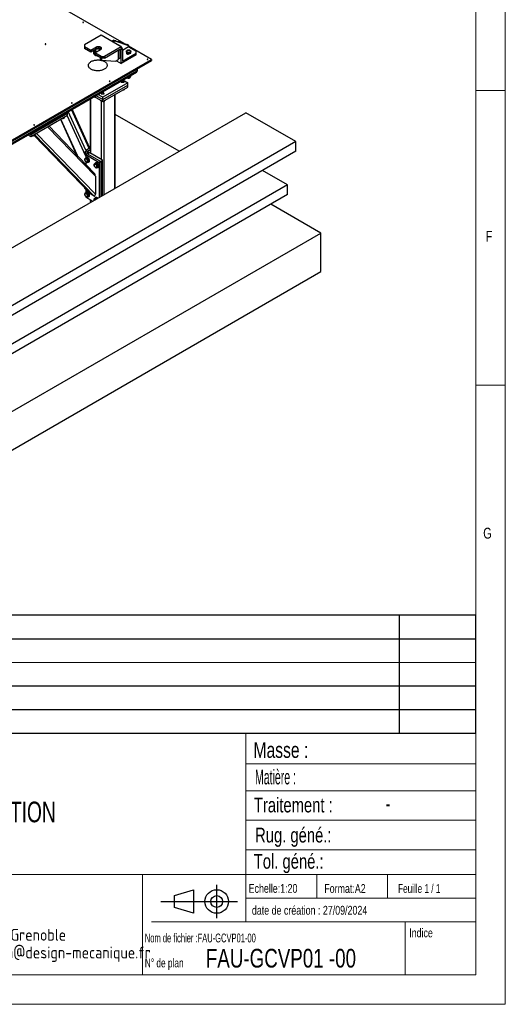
# Model space of a CAD drawing. Header units: millimetres. Extents: x 5 to 589, y 5 to 415.
# Tile 18 of 31: x 507 to 589, y 5 to 172. Entities that reach past the tile are written whole.
import ezdxf

# ---------------------------------------------------------------- set-up
doc = ezdxf.new("R2010")
doc.units = ezdxf.units.MM
doc.layers.add('NOTES', color=6, linetype='Continuous')
doc.layers.add('TRAIT-FORT', color=4, linetype='Continuous', lineweight=25)
doc.styles.add('SLDTEXTSTYLE0', font='TXT', dxfattribs={"width": 0.75})
doc.styles.add('SLDTEXTSTYLE1', font='TXT', dxfattribs={"width": 0.605})
doc.styles.add('SLDTEXTSTYLE2', font='TXT', dxfattribs={"width": 0.617423})
doc.styles.add('SLDTEXTSTYLE3', font='TXT', dxfattribs={"width": 0.7})
doc.styles.add('SLDTEXTSTYLE4', font='TXT', dxfattribs={"width": 0.535475})
doc.styles.add('SLDTEXTSTYLE5', font='ISOCP3', dxfattribs={"width": 0.96})
doc.styles.add('SLDTEXTSTYLE6', font='TXT', dxfattribs={"width": 0.692308})
doc.styles.add('SLDTEXTSTYLE7', font='TXT', dxfattribs={"width": 0.695728})

# ---------------------------------------------------------------- blocks, each defined once
blk = doc.blocks.new('Bloc11')
for p, q in [((123, 20), (0, 20)), ((0, 0), (0, 20)), ((10, 20), (10, 0)), ((110, 20), (110, 0)), ((123, 0), (123, 20)), ((0, 16), (123, 16)), ((0, 8), (123, 8)), ((0, 4), (123, 4)), ((0, 0), (123, 0))]:
    blk.add_line(p, q)
at = {"color": 7, "linetype": 'Continuous', "lineweight": 18}
blk.add_line((0, 12), (123, 12), dxfattribs=at)
at = {"color": 7}
for tag in ['AUTOATTR0', 'AUTOATTR1', 'AUTOATTR2', 'AUTOATTR3', 'AUTOATTR4', 'AUTOATTR5', 'AUTOATTR6', 'AUTOATTR7', 'AUTOATTR8', 'AUTOATTR9']:
    blk.add_attdef(tag, (0, 0), '', height=1, dxfattribs=at)
at = {"layer": 'NOTES', "color": 211, "char_height": 2, "attachment_point": 1, "style": 'SLDTEXTSTYLE0'}
for s, insert in [('Ind. F', (1.36, 18.66)), ('Ind. E', (1.36, 14.66)), ('Ind. D', (1.36, 10.66)), ('Ind. C', (1.36, 6.66)), ('Ind. B', (1.36, 2.66))]:
    blk.add_mtext(s, dxfattribs=dict(at, insert=insert))
blk = doc.blocks.new('Bloc12')
for p, q in [((9.48, 0), (9.48, 5.6)), ((2.32, 3.8), (5.55, 4.8)), ((2.32, 1.8), (2.32, 3.8)), ((5.55, 4.8), (5.55, 0.8)), ((0, 2.8), (12.98, 2.8)), ((5.55, 0.8), (2.32, 1.8))]:
    blk.add_line(p, q)
for radius in [2, 1]:
    blk.add_circle((9.48, 2.8), radius)
blk = doc.blocks.new('SW_NOTE_0')
at = {"layer": 'NOTES', "color": 0, "char_height": 2, "attachment_point": 2, "style": 'SLDTEXTSTYLE5'}
for s, insert in [('5 place de Gordes 38000 Grenoble', (20.94, 2.58)), ('Tel : 06 33 31 88 11  e-mail : heyman@design-mecanique.fr', (22, -0.42))]:
    blk.add_mtext(s, dxfattribs=dict(at, insert=insert))
blk = doc.blocks.new('SW_NOTE_1')
at = {"layer": 'NOTES', "color": 0, "char_height": 3.5, "attachment_point": 1, "style": 'SLDTEXTSTYLE7'}
for s, insert in [('Désignation :', (0, 4.51)), ('IMPLANTATION', (26.67, 4.51))]:
    blk.add_mtext(s, dxfattribs=dict(at, insert=insert))

msp = doc.modelspace()

# ---------------------------------------------------------------- linework, layer by layer
at = {"color": 7, "linetype": 'Continuous', "lineweight": 18}
for p, q in [((589, 5), (589, 415)), ((584, 10), (584, 410)), ((584, 160), (589, 160)), ((589, 110), (584, 110)), ((584, 51), (461, 51)), ((545, 51), (545, 19)), ((584, 51), (584, 10)), ((545, 45.756), (584, 45.756)), ((545, 41.178), (584, 41.178)), ((545, 36.245), (584, 36.245)), ((545, 31.178), (584, 31.178)), ((461, 27), (584, 27)), ((527.426, 27), (527.426, 10)), ((557, 27), (557, 23)), ((569, 27), (569, 23)), ((545, 23), (584, 23)), ((529, 19), (584, 19)), ((572, 19), (572, 10)), ((10, 10), (584, 10)), ((461, 10), (584, 10)), ((5, 5), (589, 5))]:
    msp.add_line(p, q, dxfattribs=at)
at = {"layer": 'TRAIT-FORT', "color": 4, "linetype": 'Continuous', "lineweight": 25}
for p, q in [((524.342, 167.915), (497.914, 183.171)), ((520.428, 169.331), (517.599, 167.698)), ((523.822, 167.371), (520.428, 169.331)), ((520.937, 169.097), (520.885, 169.067)), ((520.937, 169.097), (523.765, 167.464)), ((517.599, 167.698), (517.599, 167.371)), ((518.674, 166.751), (517.599, 167.371)), ((517.599, 167.371), (517.599, 167.11)), ((518.674, 166.49), (517.599, 167.11)), ((519.664, 167.322), (518.674, 166.751)), ((519.664, 167.061), (518.674, 166.49)), ((519.664, 167.061), (519.664, 167.322)), ((523.822, 167.371), (520.994, 165.738)), ((522.238, 168.346), (522.521, 168.509)), ((522.464, 168.215), (522.238, 168.346)), ((522.464, 168.215), (522.747, 168.378)), ((522.747, 168.378), (522.521, 168.509)), ((522.521, 168.509), (524.84, 167.752)), ((522.747, 168.378), (525.067, 167.621)), ((523.539, 168.247), (523.322, 168.247)), ((523.539, 168.247), (523.821, 168.085)), ((523.713, 167.434), (523.765, 167.464)), ((523.765, 167.464), (523.817, 167.374)), ((523.822, 165.575), (523.822, 167.371)), ((523.822, 167.366), (524.048, 166.974)), ((525.067, 167.366), (524.048, 166.778)), ((525.067, 167.621), (524.84, 167.752)), ((525.067, 167.621), (525.067, 167.366)), ((528.97, 165.243), (525.067, 167.496)), ((525.067, 167.366), (526.368, 166.615)), ((518.674, 166.49), (518.674, 166.751)), ((519.193, 166.168), (519.193, 166.604)), ((519.353, 166.359), (520.343, 166.93)), ((520.428, 165.738), (519.353, 166.359)), ((519.353, 166.098), (519.353, 166.359)), ((520.428, 165.477), (519.353, 166.098)), ((519.683, 165.885), (519.683, 165.907)), ((519.683, 165.885), (519.748, 165.87)), ((520.286, 165.559), (520.513, 165.428)), ((520.286, 165.559), (520.286, 165.232)), ((520.428, 165.738), (520.994, 165.738)), ((520.428, 165.477), (520.428, 165.738)), ((520.994, 165.477), (520.428, 165.477)), ((520.598, 165.477), (520.513, 165.428)), ((520.513, 165.428), (520.513, 165.102)), ((520.994, 165.477), (523.596, 166.979)), ((520.994, 165.738), (520.994, 165.477)), ((523.398, 166.767), (523.246, 166.777)), ((523.313, 166.816), (523.398, 166.767)), ((523.398, 165.232), (523.398, 166.767)), ((523.398, 165.33), (523.596, 165.444)), ((523.539, 165.412), (523.398, 165.33)), ((523.822, 165.575), (523.539, 165.412)), ((523.596, 166.979), (523.596, 165.444)), ((523.596, 165.444), (523.822, 165.575)), ((524.048, 166.974), (523.822, 166.843)), ((523.822, 164.557), (523.822, 166.843)), ((526.368, 166.027), (523.822, 164.557)), ((524.048, 166.974), (524.048, 164.949)), ((524.048, 164.949), (526.368, 166.288)), ((524.732, 166.489), (524.732, 166.684)), ((524.732, 166.489), (524.784, 166.264)), ((524.784, 166.264), (524.784, 166.46)), ((524.784, 166.19), (524.784, 166.265)), ((525.147, 166.178), (524.784, 166.264)), ((524.895, 166.189), (524.85, 166.163)), ((524.895, 166.238), (524.895, 166.154)), ((525.147, 166.178), (525.147, 166.373)), ((525.147, 166.178), (525.458, 166.316)), ((525.458, 166.316), (525.458, 166.512)), ((526.368, 166.288), (526.368, 166.615)), ((526.368, 166.027), (526.368, 166.288)), ((489.824, 142.645), (528.97, 165.243)), ((489.824, 142.596), (528.97, 165.194)), ((489.824, 142.465), (528.97, 165.063)), ((520.286, 165.232), (520.513, 165.102)), ((520.513, 165.102), (522.892, 164.94)), ((522.892, 164.94), (523.398, 165.232)), ((523.025, 165.017), (523.822, 164.557)), ((526.509, 163.643), (526.509, 163.25)), ((526.566, 163.675), (526.566, 163.283)), ((528.97, 165.243), (528.97, 165.194)), ((528.97, 165.194), (528.97, 165.063)), ((487.693, 140.734), (526.443, 163.104)), ((526.509, 163.25), (487.76, 140.881)), ((524.953, 162.098), (524.973, 162.086)), ((525.196, 162.335), (525.166, 162.351)), ((525.215, 162.356), (525.196, 162.335)), ((525.196, 162.16), (525.196, 162.335)), ((525.216, 162.086), (525.236, 162.098)), ((525.474, 162.32), (525.474, 162.468)), ((526.443, 163.104), (526.499, 163.137)), ((526.566, 163.283), (526.509, 163.25)), ((524.953, 161.275), (520.711, 158.825)), ((520.711, 158.433), (524.953, 160.883)), ((520.711, 158.107), (524.953, 160.556)), ((523.905, 161.448), (523.905, 161.275)), ((523.983, 161.541), (523.963, 161.529)), ((524.114, 161.759), (524.953, 161.275)), ((524.246, 161.529), (524.227, 161.541)), ((524.305, 161.275), (524.305, 161.448)), ((524.953, 160.883), (524.953, 161.275)), ((524.953, 160.556), (524.953, 160.883)), ((519.249, 158.951), (520.711, 158.107)), ((519.257, 158.946), (519.257, 158.859)), ((519.532, 159.114), (520.711, 158.433)), ((520.711, 158.825), (519.871, 159.31)), ((520.511, 159.488), (520.511, 159.315)), ((520.589, 159.581), (520.569, 159.57)), ((520.711, 158.433), (520.711, 158.825)), ((520.852, 159.57), (520.832, 159.581)), ((520.911, 159.315), (520.911, 159.488)), ((522.747, 143.361), (522.747, 159.282)), ((522.841, 143.415), (522.841, 159.337)), ((524.137, 160.069), (524.113, 160.071)), ((524.137, 160.085), (524.137, 160.069)), ((524.46, 160.271), (524.46, 160.198)), ((518.581, 158.37), (518.411, 158.467)), ((518.581, 158.565), (518.581, 149.375)), ((518.674, 149.32), (518.674, 158.619)), ((520.388, 158.293), (520.388, 158.206)), ((520.484, 148.275), (520.484, 158.162)), ((520.711, 158.107), (520.711, 158.433)), ((520.743, 158.11), (520.719, 158.111)), ((520.743, 158.126), (520.743, 158.11)), ((520.937, 142.316), (520.937, 158.165)), ((521.066, 158.312), (521.066, 158.239)), ((491.889, 125.547), (544.979, 156.195)), ((508.492, 152.523), (514.714, 156.115)), ((508.492, 152.196), (514.714, 155.788)), ((514.163, 155.442), (514.163, 155.299)), ((517.826, 148.84), (514.663, 155.759)), ((514.714, 156.115), (514.714, 156.333)), ((514.714, 155.788), (514.714, 156.115)), ((517.863, 149.832), (514.855, 156.414)), ((518.401, 150.142), (515.392, 156.724)), ((518.517, 150.209), (515.508, 156.792)), ((533.663, 149.663), (522.841, 155.91)), ((553.464, 151.297), (544.979, 156.195)), ((519.452, 145.423), (511.318, 153.828)), ((519.277, 145.961), (511.54, 153.955)), ((513.517, 155.097), (516.274, 149.063)), ((516.399, 148.934), (513.569, 155.127)), ((513.84, 155.283), (513.84, 155.171)), ((508.02, 152.469), (508.492, 152.196)), ((508.303, 152.632), (508.492, 152.523)), ((508.492, 152.523), (508.492, 152.741)), ((508.492, 152.523), (508.492, 152.196)), ((508.748, 152.344), (508.748, 152.231)), ((509.044, 152.342), (518.638, 142.429)), ((518.688, 142.388), (509.051, 152.346)), ((509.072, 152.502), (509.072, 152.36)), ((519.226, 142.078), (509.107, 152.534)), ((519.452, 142.396), (509.439, 152.743)), ((553.464, 151.297), (485.582, 112.109)), ((553.464, 149.663), (553.464, 151.297)), ((553.464, 149.663), (485.582, 110.476)), ((517.803, 149.142), (517.683, 149.211)), ((517.826, 149.487), (517.718, 149.549)), ((518.581, 150.246), (517.826, 149.81)), ((518.109, 149.647), (517.826, 149.81)), ((517.826, 149.81), (517.826, 149.092)), ((518.109, 149.255), (517.826, 149.092)), ((517.826, 149.092), (520.089, 147.786)), ((517.826, 149.092), (517.826, 148.523)), ((517.945, 148.624), (517.889, 148.591)), ((518.581, 149.92), (518.109, 149.647)), ((518.109, 149.647), (518.109, 149.255)), ((518.109, 149.647), (518.391, 149.484)), ((518.109, 149.255), (518.391, 149.418)), ((518.109, 149.255), (520.371, 147.949)), ((518.391, 149.418), (518.391, 149.484)), ((518.391, 149.484), (518.505, 149.484)), ((518.505, 149.418), (518.391, 149.418)), ((518.505, 149.484), (518.581, 149.528)), ((518.505, 149.484), (518.505, 149.418)), ((520.654, 148.178), (518.505, 149.418)), ((517.853, 148.482), (517.683, 148.385)), ((517.826, 147.898), (517.826, 147.46)), ((518.074, 148.548), (517.853, 148.482)), ((518.074, 148.548), (517.905, 148.45)), ((518.074, 148.548), (518.33, 148.276)), ((518.33, 148.276), (518.16, 148.178)), ((518.364, 147.938), (518.195, 147.84)), ((518.329, 147.829), (518.385, 147.862)), ((518.364, 147.938), (518.33, 148.276)), ((519.437, 147.568), (519.267, 147.47)), ((519.658, 147.634), (519.437, 147.568)), ((519.529, 147.709), (519.473, 147.677)), ((519.658, 147.634), (519.489, 147.536)), ((519.658, 147.634), (519.914, 147.361)), ((519.914, 147.361), (519.744, 147.263)), ((519.948, 147.023), (519.779, 146.925)), ((519.913, 146.915), (519.969, 146.947)), ((519.948, 147.023), (519.914, 147.361)), ((520.371, 147.949), (520.089, 147.786)), ((520.089, 147.786), (520.089, 141.826)), ((520.371, 147.949), (520.654, 148.112)), ((520.371, 147.949), (520.371, 141.99)), ((520.654, 148.112), (520.654, 148.178)), ((520.654, 142.153), (520.654, 148.112)), ((519.452, 145.423), (519.452, 142.396)), ((552.05, 143.948), (547.806, 146.397)), ((552.05, 143.948), (501.233, 114.612)), ((552.05, 142.314), (552.05, 143.948)), ((552.05, 142.314), (502.647, 113.795)), ((517.803, 143.263), (517.683, 143.332)), ((517.853, 142.603), (517.683, 142.505)), ((517.826, 143.268), (517.826, 142.644)), ((517.826, 142.018), (517.826, 141.906)), ((518.074, 142.669), (517.853, 142.603)), ((517.945, 142.745), (517.889, 142.712)), ((518.074, 142.669), (517.905, 142.571)), ((518.074, 142.669), (518.33, 142.396)), ((518.33, 142.396), (518.16, 142.299)), ((518.364, 142.059), (518.195, 141.961)), ((518.329, 141.95), (518.385, 141.983)), ((518.364, 142.059), (518.33, 142.396)), ((519.226, 142.078), (518.688, 142.388)), ((517.826, 141.906), (519.027, 141.213)), ((518.581, 141.471), (518.581, 141.22)), ((518.674, 141.09), (518.674, 141.416)), ((518.744, 141.05), (518.674, 141.09)), ((519.437, 141.689), (519.267, 141.591)), ((519.268, 141.401), (519.275, 141.357)), ((519.658, 141.755), (519.437, 141.689)), ((519.529, 141.83), (519.473, 141.798)), ((519.658, 141.755), (519.489, 141.657)), ((519.658, 141.755), (519.766, 141.64)), ((557.707, 135.783), (549.221, 140.681)), ((489.824, 96.595), (557.707, 135.783)), ((557.707, 129.25), (557.707, 135.783)), ((489.824, 90.063), (557.707, 129.25))]:
    msp.add_line(p, q, dxfattribs=at)
at = {"layer": 'TRAIT-FORT', "color": 4, "linetype": 'Continuous', "lineweight": 25, "flags": 128}
for points in [[(517.44, 171.562), (517.418, 171.571), (517.392, 171.574), (517.366, 171.571), (517.344, 171.562), (517.329, 171.55), (517.324, 171.535), (517.329, 171.52), (517.344, 171.507), (517.366, 171.498), (517.392, 171.495), (517.418, 171.498), (517.44, 171.507), (517.455, 171.52), (517.46, 171.535), (517.455, 171.55), (517.44, 171.562)], [(511.029, 167.861), (511.007, 167.87), (510.981, 167.873), (510.955, 167.87), (510.933, 167.861), (510.918, 167.849), (510.913, 167.834), (510.918, 167.819), (510.933, 167.806), (510.955, 167.797), (510.981, 167.794), (511.007, 167.797), (511.029, 167.806), (511.044, 167.819), (511.049, 167.834), (511.044, 167.849), (511.029, 167.861)], [(520.145, 166.947), (520.086, 166.975), (520.02, 166.996), (519.947, 167.009), (519.872, 167.014), (519.796, 167.011), (519.722, 167), (519.654, 166.981), (519.593, 166.954), (519.542, 166.922), (519.502, 166.884), (519.476, 166.843), (519.463, 166.8), (519.465, 166.756), (519.481, 166.713), (519.511, 166.673), (519.554, 166.636), (519.608, 166.605), (519.671, 166.581), (519.716, 166.568)], [(520.343, 166.93), (520.397, 166.967), (520.439, 167.009), (520.467, 167.055), (520.482, 167.102), (520.482, 167.151), (520.467, 167.198), (520.439, 167.243), (520.397, 167.285), (520.343, 167.322), (520.279, 167.353), (520.207, 167.377), (520.128, 167.394), (520.045, 167.402), (519.962, 167.402), (519.879, 167.394), (519.801, 167.377), (519.728, 167.353), (519.664, 167.322)], [(520.428, 166.995), (520.397, 167.024), (520.343, 167.061), (520.279, 167.092), (520.207, 167.116), (520.128, 167.133), (520.045, 167.141), (519.962, 167.141), (519.879, 167.133), (519.801, 167.116), (519.728, 167.092), (519.664, 167.061)], [(522.909, 168.382), (522.91, 168.389), (522.904, 168.404), (522.89, 168.417)], [(519.438, 166.538), (519.386, 166.573), (519.343, 166.61), (519.308, 166.651), (519.283, 166.694), (519.267, 166.738), (519.262, 166.783), (519.267, 166.829), (519.268, 166.832)], [(524.759, 166.37), (524.746, 166.357), (524.722, 166.324), (524.713, 166.288), (524.722, 166.252), (524.746, 166.219), (524.784, 166.19), (524.833, 166.168), (524.891, 166.154), (524.953, 166.149), (525.016, 166.154), (525.073, 166.168), (525.115, 166.185)], [(525.415, 166.656), (525.399, 166.694), (525.37, 166.729), (525.329, 166.76), (525.277, 166.785), (525.218, 166.803), (525.153, 166.814), (525.086, 166.817), (525.019, 166.812), (524.955, 166.799), (524.898, 166.779), (524.849, 166.752), (524.811, 166.72), (524.785, 166.683), (524.773, 166.645), (524.775, 166.606), (524.791, 166.568), (524.82, 166.533), (524.861, 166.502), (524.912, 166.477), (524.972, 166.458), (525.037, 166.447), (525.104, 166.445), (525.171, 166.45), (525.235, 166.463), (525.292, 166.483), (525.341, 166.51), (525.379, 166.542), (525.405, 166.578), (525.417, 166.617), (525.415, 166.656)], [(520.994, 164.884), (521.095, 164.82), (521.185, 164.75), (521.263, 164.677), (521.329, 164.599), (521.383, 164.518), (521.423, 164.435), (521.449, 164.349), (521.461, 164.263), (521.459, 164.176), (521.444, 164.09), (521.414, 164.006), (521.371, 163.923), (521.314, 163.842), (521.245, 163.766), (521.163, 163.693), (521.07, 163.625), (520.967, 163.562), (520.854, 163.506), (520.732, 163.455), (520.602, 163.412), (520.466, 163.375), (520.324, 163.346), (520.179, 163.325), (520.031, 163.312), (519.881, 163.307), (519.731, 163.31), (519.582, 163.321), (519.436, 163.34), (519.294, 163.367), (519.156, 163.402), (519.025, 163.444), (518.901, 163.492), (518.785, 163.548), (518.679, 163.609), (518.583, 163.675), (518.499, 163.747), (518.427, 163.823), (518.367, 163.902), (518.32, 163.985), (518.287, 164.069), (518.268, 164.155), (518.262, 164.241), (518.271, 164.328), (518.294, 164.413), (518.33, 164.497), (518.38, 164.579), (518.443, 164.658), (518.519, 164.732), (518.606, 164.803), (518.705, 164.868), (518.813, 164.928), (518.931, 164.982), (519.057, 165.029), (519.19, 165.069), (519.329, 165.101), (519.472, 165.126), (519.619, 165.144), (519.769, 165.153), (519.918, 165.154), (520.068, 165.147), (520.216, 165.131), (520.36, 165.108), (520.5, 165.078), (520.635, 165.039), (520.763, 164.994), (520.883, 164.942), (520.994, 164.884)], [(528.339, 165.271), (528.317, 165.279), (528.291, 165.282), (528.265, 165.279), (528.243, 165.271), (528.228, 165.258), (528.223, 165.243), (528.228, 165.228), (528.243, 165.215), (528.265, 165.207), (528.291, 165.204), (528.317, 165.207), (528.339, 165.215), (528.354, 165.228), (528.359, 165.243), (528.354, 165.258), (528.339, 165.271)], [(524.895, 162.179), (524.902, 162.148), (524.924, 162.119), (524.958, 162.095), (525.002, 162.077), (525.053, 162.066), (525.108, 162.064), (525.161, 162.07), (525.21, 162.085), (525.25, 162.106), (525.278, 162.133), (525.293, 162.163), (525.295, 162.179)], [(525.126, 162.344), (525.183, 162.348), (525.259, 162.361), (525.329, 162.382), (525.392, 162.41), (525.445, 162.443), (525.487, 162.482), (525.516, 162.524), (525.532, 162.569), (525.534, 162.579)], [(525.392, 162.491), (525.332, 162.462), (525.331, 162.462)], [(525.442, 162.526), (525.441, 162.526), (525.392, 162.491)], [(521.928, 161.57), (521.906, 161.578), (521.88, 161.581), (521.854, 161.578), (521.832, 161.57), (521.817, 161.557), (521.812, 161.542), (521.817, 161.527), (521.832, 161.514), (521.854, 161.506), (521.88, 161.503), (521.906, 161.506), (521.928, 161.514), (521.943, 161.527), (521.948, 161.542), (521.943, 161.557), (521.928, 161.57)], [(524.304, 161.457), (524.301, 161.426), (524.284, 161.396), (524.253, 161.37), (524.211, 161.35), (524.162, 161.337), (524.108, 161.332), (524.054, 161.336), (524.003, 161.348), (523.961, 161.368), (523.929, 161.393), (523.91, 161.423), (523.905, 161.454), (523.915, 161.485), (523.94, 161.513), (523.963, 161.529)], [(524.276, 161.479), (524.264, 161.508), (524.238, 161.533), (524.201, 161.553), (524.154, 161.566), (524.103, 161.57), (524.053, 161.565), (524.007, 161.552), (523.97, 161.532), (523.944, 161.506), (523.933, 161.477), (523.937, 161.448), (523.957, 161.42), (523.989, 161.397), (524.031, 161.381), (524.081, 161.372), (524.132, 161.373), (524.181, 161.381), (524.223, 161.398), (524.255, 161.422), (524.273, 161.449), (524.276, 161.479)], [(520.91, 159.498), (520.907, 159.467), (520.89, 159.437), (520.859, 159.411), (520.817, 159.391), (520.768, 159.378), (520.714, 159.373), (520.66, 159.377), (520.609, 159.389), (520.567, 159.408), (520.535, 159.434), (520.516, 159.463), (520.511, 159.495), (520.521, 159.525), (520.546, 159.554), (520.569, 159.57)], [(520.882, 159.519), (520.87, 159.548), (520.844, 159.574), (520.806, 159.594), (520.76, 159.606), (520.709, 159.611), (520.659, 159.606), (520.613, 159.593), (520.575, 159.573), (520.55, 159.547), (520.539, 159.518), (520.543, 159.488), (520.563, 159.461), (520.595, 159.438), (520.637, 159.421), (520.686, 159.413), (520.738, 159.413), (520.787, 159.422), (520.829, 159.439), (520.86, 159.462), (520.879, 159.49), (520.882, 159.519)], [(515.517, 157.869), (515.495, 157.877), (515.469, 157.88), (515.443, 157.877), (515.421, 157.869), (515.406, 157.856), (515.401, 157.841), (515.406, 157.826), (515.421, 157.813), (515.443, 157.805), (515.469, 157.802), (515.495, 157.805), (515.517, 157.813), (515.532, 157.826), (515.537, 157.841), (515.532, 157.856), (515.517, 157.869)], [(509.106, 154.168), (509.084, 154.176), (509.058, 154.179), (509.032, 154.176), (509.01, 154.168), (508.995, 154.155), (508.99, 154.14), (508.995, 154.125), (509.01, 154.112), (509.032, 154.104), (509.058, 154.101), (509.084, 154.104), (509.106, 154.112), (509.12, 154.125), (509.126, 154.14), (509.12, 154.155), (509.106, 154.168)], [(518.385, 147.862), (518.411, 147.88), (518.441, 147.917), (518.462, 147.964), (518.474, 148.02), (518.476, 148.083), (518.468, 148.152), (518.45, 148.223), (518.423, 148.295), (518.388, 148.365), (518.345, 148.432), (518.297, 148.492), (518.245, 148.544), (518.19, 148.587), (518.134, 148.618), (518.079, 148.638), (518.027, 148.644), (517.98, 148.638), (517.945, 148.624)], [(517.684, 148.194), (517.695, 148.134), (517.715, 148.072), (517.744, 148.012), (517.78, 147.955), (517.822, 147.904), (517.867, 147.862), (517.915, 147.83), (517.962, 147.809), (518.007, 147.801), (518.048, 147.806), (518.083, 147.823), (518.111, 147.853), (518.129, 147.893), (518.138, 147.942), (518.137, 147.998), (518.126, 148.057), (518.106, 148.119), (518.077, 148.18), (518.041, 148.237), (518, 148.287), (517.954, 148.33), (517.906, 148.362), (517.859, 148.383), (517.814, 148.391), (517.773, 148.386), (517.738, 148.368), (517.711, 148.339), (517.692, 148.299), (517.683, 148.25), (517.684, 148.194)], [(517.821, 148.514), (517.805, 148.462), (517.803, 148.454)], [(518.16, 147.826), (518.167, 147.823), (518.221, 147.81), (518.271, 147.81), (518.316, 147.822), (518.354, 147.847), (518.384, 147.884), (518.406, 147.931), (518.417, 147.987), (518.419, 148.051), (518.411, 148.119), (518.393, 148.19), (518.366, 148.262), (518.331, 148.333), (518.289, 148.399), (518.241, 148.459), (518.188, 148.512), (518.133, 148.554), (518.077, 148.586), (518.023, 148.605), (517.971, 148.612), (517.923, 148.606), (517.881, 148.587), (517.847, 148.556), (517.821, 148.514), (517.821, 148.514)], [(519.268, 147.28), (519.279, 147.22), (519.299, 147.158), (519.328, 147.097), (519.364, 147.041), (519.406, 146.99), (519.451, 146.947), (519.499, 146.915), (519.546, 146.895), (519.591, 146.887), (519.632, 146.892), (519.667, 146.909), (519.694, 146.938), (519.713, 146.979), (519.722, 147.027), (519.721, 147.083), (519.71, 147.143), (519.69, 147.205), (519.661, 147.265), (519.625, 147.322), (519.583, 147.373), (519.538, 147.415), (519.49, 147.448), (519.443, 147.468), (519.398, 147.476), (519.357, 147.471), (519.322, 147.454), (519.295, 147.424), (519.276, 147.384), (519.267, 147.335), (519.268, 147.28)], [(519.405, 147.599), (519.388, 147.547), (519.387, 147.539)], [(519.744, 146.912), (519.751, 146.909), (519.805, 146.896), (519.855, 146.896), (519.9, 146.908), (519.938, 146.933), (519.968, 146.97), (519.989, 147.017), (520.001, 147.073), (520.003, 147.136), (519.995, 147.205), (519.977, 147.276), (519.95, 147.348), (519.915, 147.418), (519.873, 147.485), (519.824, 147.545), (519.772, 147.597), (519.717, 147.64), (519.661, 147.671), (519.607, 147.691), (519.555, 147.697), (519.507, 147.691), (519.465, 147.672), (519.431, 147.641), (519.405, 147.599), (519.405, 147.599)], [(519.969, 146.947), (519.994, 146.966), (520.025, 147.002), (520.046, 147.05), (520.058, 147.106), (520.06, 147.169), (520.052, 147.237), (520.034, 147.309), (520.007, 147.381), (519.972, 147.451), (519.929, 147.517), (519.881, 147.578), (519.829, 147.63), (519.774, 147.672), (519.718, 147.704), (519.663, 147.723), (519.611, 147.73), (519.564, 147.724), (519.529, 147.709)], [(517.684, 142.315), (517.695, 142.255), (517.715, 142.193), (517.744, 142.133), (517.78, 142.076), (517.822, 142.025), (517.867, 141.983), (517.915, 141.95), (517.962, 141.93), (518.007, 141.922), (518.048, 141.927), (518.083, 141.944), (518.111, 141.974), (518.129, 142.014), (518.138, 142.063), (518.137, 142.118), (518.126, 142.178), (518.106, 142.24), (518.077, 142.301), (518.041, 142.358), (518, 142.408), (517.954, 142.451), (517.906, 142.483), (517.859, 142.503), (517.814, 142.511), (517.773, 142.507), (517.738, 142.489), (517.711, 142.46), (517.692, 142.42), (517.683, 142.371), (517.684, 142.315)], [(517.821, 142.635), (517.805, 142.583), (517.803, 142.575)], [(518.16, 141.947), (518.167, 141.944), (518.221, 141.931), (518.271, 141.931), (518.316, 141.943), (518.354, 141.968), (518.384, 142.005), (518.406, 142.052), (518.417, 142.108), (518.419, 142.172), (518.411, 142.24), (518.393, 142.311), (518.366, 142.383), (518.331, 142.454), (518.289, 142.52), (518.241, 142.58), (518.188, 142.632), (518.133, 142.675), (518.077, 142.706), (518.023, 142.726), (517.971, 142.733), (517.923, 142.726), (517.881, 142.708), (517.847, 142.677), (517.821, 142.635), (517.821, 142.635)], [(518.385, 141.983), (518.411, 142.001), (518.441, 142.038), (518.462, 142.085), (518.474, 142.141), (518.476, 142.204), (518.468, 142.273), (518.45, 142.344), (518.423, 142.416), (518.388, 142.486), (518.345, 142.553), (518.297, 142.613), (518.245, 142.665), (518.19, 142.708), (518.134, 142.739), (518.079, 142.759), (518.027, 142.765), (517.98, 142.759), (517.945, 142.745)], [(519.557, 141.52), (519.538, 141.536), (519.49, 141.569), (519.443, 141.589), (519.398, 141.597), (519.357, 141.592), (519.322, 141.575), (519.295, 141.545), (519.276, 141.505), (519.267, 141.456), (519.268, 141.401)], [(519.405, 141.72), (519.388, 141.668), (519.387, 141.66)], [(519.82, 141.671), (519.772, 141.718), (519.717, 141.761), (519.661, 141.792), (519.607, 141.812), (519.555, 141.818), (519.507, 141.812), (519.465, 141.793), (519.431, 141.762), (519.405, 141.72)], [(519.876, 141.704), (519.829, 141.751), (519.774, 141.793), (519.718, 141.825), (519.663, 141.844), (519.611, 141.851), (519.564, 141.845), (519.529, 141.83)]]:
    msp.add_lwpolyline(points, dxfattribs=at)
at = {"layer": 'TRAIT-FORT', "color": 4, "linetype": 'Continuous', "lineweight": 25}
for centre, radius, start, end in [((517.392, 171.43), 0.0965, 56.60537, 123.39463), ((510.981, 167.729), 0.0965, 56.60537, 123.39463), ((519.874, 166.239), 0.89, 62.37306, 90.75398), ((520.071, 166.642), 0.442, 45.19625, 60.79569), ((522.841, 168.323), 0.106, 62.76862, 114.56332), ((519.782, 167.146), 0.698, 240.51672, 252.05237), ((519.829, 166.669), 0.818, 241.42847, 266.38301), ((520.024, 166.719), 0.258, 35.22664, 61.96908), ((525.388, 166.451), 0.0875, 322.60886, 37.39114), ((528.291, 165.138), 0.0965, 56.60537, 123.39463), ((525.07, 162.591), 0.449, 242.63463, 261.94596), ((525.095, 162.314), 0.258, 241.90639, 298.09361), ((525.095, 162.661), 0.522, 260.2289, 297.35717), ((525.2, 162.818), 0.394, 281.51018, 318.48444), ((526.357, 163.231), 0.153, 304.05635, 7.25583), ((526.413, 163.264), 0.153, 304.05635, 7.25583), ((521.88, 161.437), 0.0965, 56.60537, 123.39463), ((524.198, 161.431), 0.11, 13.85328, 63.67308), ((520.804, 159.472), 0.11, 13.85328, 63.67308), ((515.469, 157.736), 0.0965, 56.60537, 123.39463), ((513.901, 155.76), 0.411, 278.63583, 321.3588), ((509.058, 154.035), 0.0965, 56.60537, 123.39463), ((508.81, 152.821), 0.411, 278.63583, 321.3588), ((518.214, 149.222), 0.416, 158.91647, 201.08353), ((518.076, 143.315), 0.278, 183.8779, 205.78746), ((518.741, 141.236), 0.161, 185.6948, 245.62534)]:
    msp.add_arc(centre, radius, start, end, dxfattribs=at)
for centre, start_param, end_param in [((519.226, 145.553), 4.3509962, 5.6956263), ((518.688, 142.837), 2.5540336, 2.7801999), ((519.226, 142.526), 2.7801999, 4.3509962)]:
    msp.add_ellipse(centre, major_axis=(-0.08, 0.466), ratio=0.4545458, start_param=start_param, end_param=end_param, dxfattribs=at)
for points, knots in [([(520.286, 167.028), (520.291, 167.026), (520.323, 167.007), (520.354, 166.982), (520.381, 166.961)], [0, 0, 0, 0, 0.1436153, 1, 1, 1, 1]), ([(519.265, 166.83), (519.263, 166.826), (519.253, 166.803), (519.229, 166.73), (519.207, 166.654), (519.193, 166.604)], [0, 0, 0, 0, 0.0723238, 0.3875093, 1, 1, 1, 1]), ([(519.193, 166.604), (519.222, 166.603), (519.275, 166.6), (519.357, 166.58), (519.411, 166.552), (519.438, 166.538)], [0, 0, 0, 0, 0.3711752, 0.6813891, 1, 1, 1, 1]), ([(519.193, 166.168), (519.207, 166.152), (519.236, 166.119), (519.29, 166.064), (519.357, 166.003), (519.411, 165.968), (519.438, 165.951)], [0, 0, 0, 0, 0.185291, 0.371295, 0.6814497, 1, 1, 1, 1]), ([(519.438, 166.538), (519.443, 166.536), (519.476, 166.516), (519.51, 166.489), (519.539, 166.466)], [0, 0, 0, 0, 0.1337943, 1, 1, 1, 1]), ([(519.438, 165.951), (519.443, 165.948), (519.477, 165.928), (519.543, 165.902), (519.62, 165.887), (519.666, 165.885), (519.683, 165.885)], [0, 0, 0, 0, 0.0532805, 0.4073181, 0.7742446, 1, 1, 1, 1]), ([(525.043, 166.823), (525.016, 166.818), (524.961, 166.808), (524.88, 166.777), (524.803, 166.735), (524.756, 166.701), (524.732, 166.684)], [0, 0, 0, 0, 0.2646049, 0.5349477, 0.7653431, 1, 1, 1, 1]), ([(524.732, 166.684), (524.738, 166.666), (524.749, 166.635), (524.765, 166.565), (524.776, 166.507), (524.782, 166.47), (524.784, 166.46)], [0, 0, 0, 0, 0.38554949, 0.63764185, 0.89654625, 1, 1, 1, 1]), ([(525.147, 166.373), (525.115, 166.388), (525.052, 166.418), (524.957, 166.445), (524.867, 166.459), (524.812, 166.46), (524.784, 166.46)], [0, 0, 0, 0, 0.2646049, 0.5349477, 0.7653431, 1, 1, 1, 1]), ([(525.043, 166.823), (525.074, 166.822), (525.138, 166.822), (525.232, 166.805), (525.323, 166.775), (525.378, 166.75), (525.406, 166.736)], [0, 0, 0, 0, 0.2646049, 0.5349477, 0.7653431, 1, 1, 1, 1]), ([(525.147, 166.373), (525.174, 166.393), (525.228, 166.431), (525.309, 166.473), (525.387, 166.499), (525.434, 166.508), (525.458, 166.512)], [0, 0, 0, 0, 0.2646049, 0.5349477, 0.7653431, 1, 1, 1, 1]), ([(525.406, 166.736), (525.412, 166.718), (525.423, 166.687), (525.439, 166.617), (525.45, 166.559), (525.456, 166.522), (525.458, 166.512)], [0, 0, 0, 0, 0.3855495, 0.6376419, 0.8965462, 1, 1, 1, 1]), ([(524.866, 162.194), (524.876, 162.189), (524.913, 162.169), (524.961, 162.154), (524.999, 162.148), (525.007, 162.146)], [0, 0, 0, 0, 0.22382456, 0.83529699, 1, 1, 1, 1]), ([(525.007, 162.146), (525.04, 162.144), (525.106, 162.138), (525.167, 162.153), (525.196, 162.16)], [0, 0, 0, 0, 0.5039994, 1, 1, 1, 1]), ([(525.196, 162.16), (525.207, 162.16), (525.233, 162.161), (525.277, 162.17), (525.314, 162.185), (525.333, 162.196), (525.335, 162.197)], [0, 0, 0, 0, 0.2455689, 0.595239, 0.9554407, 1, 1, 1, 1]), ([(525.335, 162.197), (525.366, 162.219), (525.414, 162.253), (525.458, 162.302), (525.474, 162.32)], [0, 0, 0, 0, 0.6293729, 1, 1, 1, 1]), ([(519.257, 158.859), (519.255, 158.868), (519.251, 158.886), (519.245, 158.915), (519.242, 158.938), (519.241, 158.946)], [0, 0, 0, 0, 0.3940716, 0.7919483, 1, 1, 1, 1]), ([(519.569, 158.766), (519.553, 158.767), (519.504, 158.769), (519.426, 158.787), (519.338, 158.818), (519.284, 158.846), (519.257, 158.859)], [0, 0, 0, 0, 0.1633271, 0.4709013, 0.7330264, 1, 1, 1, 1]), ([(524.137, 160.069), (524.165, 160.073), (524.222, 160.081), (524.306, 160.11), (524.386, 160.149), (524.435, 160.182), (524.46, 160.198)], [0, 0, 0, 0, 0.2646049, 0.5349477, 0.7653431, 1, 1, 1, 1]), ([(520.388, 158.206), (520.386, 158.215), (520.382, 158.233), (520.376, 158.264), (520.373, 158.291), (520.371, 158.303)], [0, 0, 0, 0, 0.36271357, 0.72892951, 1, 1, 1, 1]), ([(520.701, 158.113), (520.684, 158.113), (520.636, 158.116), (520.558, 158.133), (520.47, 158.165), (520.415, 158.192), (520.388, 158.206)], [0, 0, 0, 0, 0.1633271, 0.4709013, 0.7330264, 1, 1, 1, 1]), ([(520.743, 158.11), (520.771, 158.114), (520.828, 158.122), (520.912, 158.15), (520.992, 158.19), (521.041, 158.223), (521.066, 158.239)], [0, 0, 0, 0, 0.2646049, 0.5349477, 0.7653431, 1, 1, 1, 1]), ([(514.163, 155.299), (514.135, 155.28), (514.079, 155.243), (513.994, 155.205), (513.914, 155.181), (513.865, 155.174), (513.84, 155.171)], [0, 0, 0, 0, 0.2646049, 0.5349477, 0.7653431, 1, 1, 1, 1]), ([(513.84, 155.171), (513.817, 155.171), (513.773, 155.173), (513.719, 155.18), (513.688, 155.189), (513.68, 155.191)], [0, 0, 0, 0, 0.42638845, 0.8568941, 1, 1, 1, 1]), ([(508.748, 152.231), (508.726, 152.232), (508.682, 152.234), (508.628, 152.241), (508.597, 152.25), (508.589, 152.252)], [0, 0, 0, 0, 0.4263884, 0.8568941, 1, 1, 1, 1]), ([(509.072, 152.36), (509.044, 152.341), (508.987, 152.304), (508.903, 152.266), (508.823, 152.242), (508.773, 152.235), (508.748, 152.231)], [0, 0, 0, 0, 0.2646049, 0.5349477, 0.7653431, 1, 1, 1, 1]), ([(517.683, 149.211), (517.681, 149.235), (517.676, 149.283), (517.675, 149.36), (517.684, 149.441), (517.701, 149.505), (517.714, 149.539), (517.718, 149.549)], [0, 0, 0, 0, 0.1920039, 0.3858618, 0.637826, 0.8965988, 1, 1, 1, 1]), ([(517.826, 149.698), (517.822, 149.695), (517.797, 149.671), (517.76, 149.621), (517.732, 149.573), (517.718, 149.549)], [0, 0, 0, 0, 0.0769563, 0.534249, 1, 1, 1, 1]), ([(517.718, 148.047), (517.711, 148.065), (517.697, 148.102), (517.682, 148.17), (517.674, 148.251), (517.677, 148.327), (517.682, 148.372), (517.683, 148.385)], [0, 0, 0, 0, 0.1920039, 0.3858618, 0.637826, 0.8965988, 1, 1, 1, 1]), ([(517.905, 148.45), (517.879, 148.441), (517.828, 148.422), (517.766, 148.402), (517.717, 148.39), (517.695, 148.386), (517.683, 148.385)], [0, 0, 0, 0, 0.2646049, 0.5349477, 0.7653431, 1, 1, 1, 1]), ([(517.973, 147.774), (517.945, 147.794), (517.888, 147.835), (517.816, 147.903), (517.76, 147.975), (517.732, 148.023), (517.718, 148.047)], [0, 0, 0, 0, 0.2646049, 0.5349477, 0.7653431, 1, 1, 1, 1]), ([(517.905, 148.45), (517.921, 148.423), (517.953, 148.368), (518.015, 148.294), (518.085, 148.231), (518.135, 148.195), (518.16, 148.178)], [0, 0, 0, 0, 0.2646049, 0.5349477, 0.7653431, 1, 1, 1, 1]), ([(517.973, 147.774), (517.986, 147.776), (518.013, 147.781), (518.066, 147.795), (518.127, 147.815), (518.172, 147.832), (518.195, 147.84)], [0, 0, 0, 0, 0.2646049, 0.5349477, 0.7653431, 1, 1, 1, 1]), ([(518.195, 147.84), (518.188, 147.858), (518.174, 147.896), (518.159, 147.963), (518.151, 148.044), (518.154, 148.12), (518.159, 148.165), (518.16, 148.178)], [0, 0, 0, 0, 0.1920039, 0.3858618, 0.637826, 0.8965988, 1, 1, 1, 1]), ([(519.302, 147.132), (519.295, 147.151), (519.281, 147.188), (519.266, 147.256), (519.258, 147.337), (519.261, 147.412), (519.266, 147.457), (519.267, 147.47)], [0, 0, 0, 0, 0.1920039, 0.3858618, 0.637826, 0.8965988, 1, 1, 1, 1]), ([(519.489, 147.536), (519.463, 147.526), (519.412, 147.508), (519.35, 147.488), (519.301, 147.476), (519.279, 147.472), (519.267, 147.47)], [0, 0, 0, 0, 0.2646049, 0.5349477, 0.7653431, 1, 1, 1, 1]), ([(519.557, 146.86), (519.529, 146.88), (519.471, 146.921), (519.4, 146.989), (519.344, 147.06), (519.316, 147.108), (519.302, 147.132)], [0, 0, 0, 0, 0.2646049, 0.5349477, 0.7653431, 1, 1, 1, 1]), ([(519.489, 147.536), (519.505, 147.508), (519.537, 147.453), (519.599, 147.38), (519.669, 147.316), (519.719, 147.281), (519.744, 147.263)], [0, 0, 0, 0, 0.2646049, 0.5349477, 0.7653431, 1, 1, 1, 1]), ([(519.779, 146.925), (519.772, 146.944), (519.758, 146.981), (519.743, 147.049), (519.735, 147.13), (519.738, 147.205), (519.743, 147.25), (519.744, 147.263)], [0, 0, 0, 0, 0.1920039, 0.3858618, 0.637826, 0.8965988, 1, 1, 1, 1]), ([(519.557, 146.86), (519.57, 146.862), (519.597, 146.866), (519.65, 146.881), (519.711, 146.901), (519.756, 146.917), (519.779, 146.925)], [0, 0, 0, 0, 0.2646049, 0.5349477, 0.7653431, 1, 1, 1, 1]), ([(517.718, 142.168), (517.711, 142.186), (517.697, 142.223), (517.682, 142.291), (517.674, 142.372), (517.677, 142.447), (517.682, 142.493), (517.683, 142.505)], [0, 0, 0, 0, 0.1920039, 0.3858618, 0.637826, 0.8965988, 1, 1, 1, 1]), ([(517.683, 143.332), (517.68, 143.356), (517.677, 143.387), (517.677, 143.416), (517.677, 143.422)], [0, 0, 0, 0, 0.7911473, 1, 1, 1, 1]), ([(517.905, 142.571), (517.879, 142.562), (517.828, 142.543), (517.766, 142.523), (517.717, 142.511), (517.695, 142.507), (517.683, 142.505)], [0, 0, 0, 0, 0.2646049, 0.5349477, 0.7653431, 1, 1, 1, 1]), ([(517.973, 141.895), (517.945, 141.915), (517.888, 141.956), (517.816, 142.024), (517.76, 142.096), (517.732, 142.143), (517.718, 142.168)], [0, 0, 0, 0, 0.2646049, 0.5349477, 0.7653431, 1, 1, 1, 1]), ([(517.905, 142.571), (517.921, 142.544), (517.953, 142.489), (518.015, 142.415), (518.085, 142.351), (518.135, 142.316), (518.16, 142.299)], [0, 0, 0, 0, 0.26460494, 0.53494775, 0.76534313, 1, 1, 1, 1]), ([(517.973, 141.895), (517.986, 141.897), (518.013, 141.902), (518.066, 141.916), (518.127, 141.936), (518.172, 141.952), (518.195, 141.961)], [0, 0, 0, 0, 0.2646049, 0.5349477, 0.7653431, 1, 1, 1, 1]), ([(518.195, 141.961), (518.188, 141.979), (518.174, 142.017), (518.159, 142.084), (518.151, 142.165), (518.154, 142.241), (518.159, 142.286), (518.16, 142.299)], [0, 0, 0, 0, 0.1920039, 0.3858618, 0.637826, 0.8965988, 1, 1, 1, 1]), ([(519.272, 141.355), (519.271, 141.36), (519.263, 141.392), (519.258, 141.458), (519.261, 141.533), (519.266, 141.578), (519.267, 141.591)], [0, 0, 0, 0, 0.0780388, 0.4562945, 0.8447713, 1, 1, 1, 1]), ([(519.489, 141.657), (519.463, 141.647), (519.412, 141.629), (519.35, 141.609), (519.301, 141.597), (519.279, 141.593), (519.267, 141.591)], [0, 0, 0, 0, 0.2646049, 0.5349477, 0.7653431, 1, 1, 1, 1]), ([(519.489, 141.657), (519.504, 141.629), (519.529, 141.585), (519.564, 141.546), (519.577, 141.531)], [0, 0, 0, 0, 0.6279089, 1, 1, 1, 1])]:
    msp.add_open_spline(points, degree=3, knots=knots, dxfattribs=at)

# ---------------------------------------------------------------- block references
at = {"color": 7, "linetype": 'Continuous'}
msp.add_blockref('Bloc11', (460.994, 50.99), dxfattribs=at)
msp.add_blockref('Bloc11', (460.994, 50.99), dxfattribs=at)
msp.add_blockref('Bloc12', (530.56, 19.634))
msp.add_blockref('Bloc12', (530.56, 19.634))
at = {"layer": 'NOTES', "color": 211}
for name, p in [('SW_NOTE_1', (462.001, 34.863)), ('SW_NOTE_0', (474.729, 15.213))]:
    msp.add_blockref(name, p, dxfattribs=at)

# ---------------------------------------------------------------- texts
for s, insert, char_height, attachment_point, style in [('F', (585.667, 136.168), 1.852, 1, 'SLDTEXTSTYLE0'), ('G', (585.252, 85.823), 1.852, 1, 'SLDTEXTSTYLE0'), ('Masse :', (546.281, 49.443), 2.6458, 1, 'SLDTEXTSTYLE0'), ('Projet : CHASSIS GCVP01', (462.001, 46.515), 3, 1, 'SLDTEXTSTYLE0'), ('Matière :', (546.533, 44.799), 2.5, 1, 'SLDTEXTSTYLE4'), ('Traitement :', (546.343, 40.046), 2.5, 1, 'SLDTEXTSTYLE0'), ('-', (569.101, 40.593), 3, 2, 'SLDTEXTSTYLE1'), ('Rug. géné.:', (546.551, 34.945), 2.5, 1, 'SLDTEXTSTYLE0'), ('Tol. géné.:', (546.324, 30.499), 2.5, 1, 'SLDTEXTSTYLE0'), ('Echelle:1:20', (545.453, 25.405), 1.5, 1, 'SLDTEXTSTYLE0'), ('Format:A2', (558.289, 25.38), 1.5, 1, 'SLDTEXTSTYLE0'), ('Feuille 1 / 1', (570.806, 25.384), 1.5, 1, 'SLDTEXTSTYLE6'), ('date de création : 27/09/2024', (546.009, 21.695), 1.5, 1, 'SLDTEXTSTYLE0'), ('Nom de fichier :FAU-GCVP01-00', (527.844, 16.998), 1.5, 1, 'SLDTEXTSTYLE2'), ('Indice', (572.693, 17.86), 1.5, 1, 'SLDTEXTSTYLE0'), ('FAU-GCVP01 -00', (538.193, 14.406), 3.175, 1, 'SLDTEXTSTYLE0'), ('N° de plan', (527.844, 12.765), 1.5, 1, 'SLDTEXTSTYLE3')]:
    msp.add_mtext(s, dxfattribs=dict(at, insert=insert, char_height=char_height, attachment_point=attachment_point, style=style))

doc.saveas('drawing.dxf')
